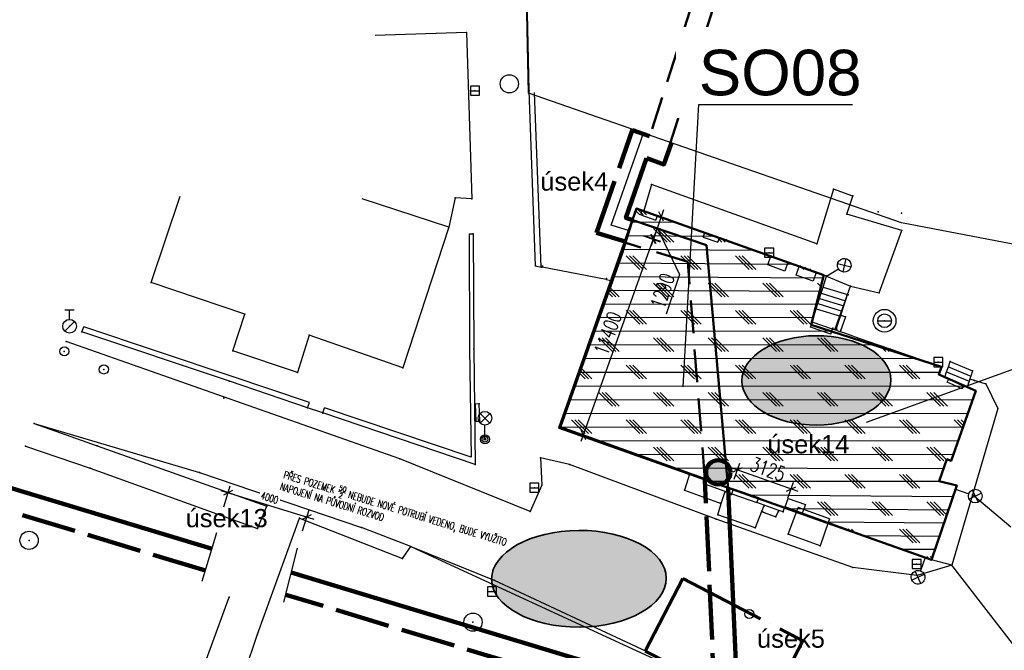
# Model space of a CAD drawing. Extents: x -607893402 to -606472477, y -1001733938 to -1001014811.
# Tile 9 of 23: x -607847645 to -607793630, y -1001398166 to -1001363552. Entities that reach past the tile are written whole.
import ezdxf
from ezdxf import colors
from ezdxf.entities.mleader import LeaderData, LeaderLine
from ezdxf.math import Vec2, Vec3

# ---------------------------------------------------------------- set-up
doc = ezdxf.new("R2010")
doc.units = 0
doc.header["$MEASUREMENT"] = 0
for name, pattern in [('ACAD_ISO02W100', [15, 12, -3]), ('ACAD_ISO04W100', [30, 24, -3, 0, -3]), ('DCAD_Hidden', [36, 12, -6, 12, -6])]:
    doc.linetypes.add(name, pattern=pattern)
doc.layers.get('0').update_dxf_attribs({"linetype": 'CONTINUOUS'})
doc.layers.get('Defpoints').update_dxf_attribs({"linetype": 'CONTINUOUS'})
for name, color, linetype, lineweight in [('00 dotčené pozemky-opz', 206, 'CONTINUOUS', 35), ('00 dotčení pozemky-vlastnik mesto', 5, 'CONTINUOUS', 35), ('_Popis', 14, 'CONTINUOUS', 15), ('ELEKTRIKA', 3, 'EL_VEDENI_NN_PODZ', 50), ('NOVÁ TRASA', 6, 'CONTINUOUS', 100), ('NOVÁ TRASA-VRATNÁ', 6, 'ACAD_ISO02W100', 100), ('TĚŽKÝ PŘEJEZD', 30, 'ACAD_ISO04W100', 70)]:
    doc.layers.add(name, color=color, linetype=linetype, lineweight=lineweight)
for name, color, linetype in [('ODBĚRNÉ ZAŘÍZENÍ', 3, 'CONTINUOUS'), ('polohopis', 7, 'CONTINUOUS'), ('POPIS', 1, 'CONTINUOUS'), ('popis_ut @ 1', 3, 'CONTINUOUS'), ('SOC. ZÁZEMÍ', 152, 'CONTINUOUS')]:
    doc.layers.add(name, color=color, linetype=linetype)
doc.styles.add('_Romans', font='romans.shx', dxfattribs={"width": 0.7})
doc.styles.add('ROMANS', font='ROMANS', dxfattribs={"height": 0.2})
doc.linetypes.add('EL_VEDENI_NN_PODZ', pattern='A,35,-15,[109,CADKON.SHX,S=5,R=0,X=0,Y=0],-50', length=100)
doc.dimstyles.new('_Kota 200_1', dxfattribs={"dimscale": 4, "dimtxt": 100, "dimasz": 100, "dimexe": 100, "dimexo": 200, "dimgap": 50, "dimtad": 1, "dimdec": 0, "dimrnd": 5, "dimzin": 0, "dimdsep": 46, "dimtxsty": '_Romans', "dimblk": 'OBLIQUE', "dimcen": 100, "dimdle": 100, "dimadec": 0, "dimazin": 0, "dimtfac": 1, "dimtdec": 0, "dimtmove": 2, "dimatfit": 3, "dimldrblk": 'OBLIQUE', "dimfxl": 1, "dimtolj": 1, "dimtzin": 0, "dimarcsym": 0})
doc.dimstyles.new('_Kota 200_2', dxfattribs={"dimscale": 4, "dimtxt": 100, "dimasz": 100, "dimexe": 100, "dimexo": 200, "dimgap": 50, "dimtad": 1, "dimdec": 0, "dimrnd": 10, "dimzin": 0, "dimdsep": 46, "dimtxsty": '_Romans', "dimblk": 'OBLIQUE', "dimcen": 100, "dimdle": 100, "dimadec": 0, "dimazin": 0, "dimtfac": 1, "dimtdec": 0, "dimtmove": 2, "dimatfit": 3, "dimldrblk": 'OBLIQUE', "dimfxl": 1, "dimtolj": 1, "dimtzin": 0, "dimarcsym": 0})

# ---------------------------------------------------------------- blocks, each defined once
blk = doc.blocks.new('_Oblique')
at = {"color": 0, "linetype": 'ByBlock', "lineweight": -2}
blk.add_line((-0.5, -0.5), (0.5, 0.5), dxfattribs=at)
blk = doc.blocks.new('*D127')
at = {"layer": '_Popis', "color": 0, "lineweight": -2, "transparency": 16777216}
for p, q in [((-607813013.4740329, -1001374174.968648), (-607812082.1309606, -1001374488.014895)), ((-607812333.8429136, -1001373981.41733), (-607812999.6733451, -1001375962.327706)), ((-607813424.4188524, -1001375397.569506), (-607812493.0757802, -1001375710.615753)), ((-607812666.7581294, -1001374971.872518), (-607811446.789398, -1001377546.003757)), ((-607811446.789398, -1001377546.003757), (-607812177.4614856, -1001379719.824375))]:
    blk.add_line(p, q, dxfattribs=at)
at = {"layer": 'Defpoints', "color": 0, "transparency": 16777216}
for p in [(-607813771.7835507, -1001373920.083036), (-607814182.7283703, -1001375142.683894), (-607812872.2305391, -1001375583.172947)]:
    blk.add_point(p, dxfattribs=at)
at = {"layer": '_Popis', "color": 0, "lineweight": -2, "transparency": 16777216, "xscale": 400, "yscale": 400, "zscale": 400}
for p, rotation in [((-607812461.2857195, -1001374360.572089), 71.4212960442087), ((-607812872.2305391, -1001375583.172947), 251.4212960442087)]:
    blk.add_blockref('_Oblique', p, dxfattribs=dict(at, rotation=rotation))
at = {"layer": '_Popis', "color": 0, "transparency": 16777216, "insert": (-607812380.8575801, -1001378441.749857), "char_height": 800, "attachment_point": 5, "rotation": 71.42129604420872, "style": '_Romans'}
blk.add_mtext('\\A1;1290', dxfattribs=at)
blk = doc.blocks.new('*D128')
at = {"layer": '_Popis', "color": 0, "lineweight": -2, "transparency": 16777216}
for p, q in [((-607812756.9624834, -1001375228.331349), (-607816868.8548856, -1001386711.988854)), ((-607813429.5550966, -1001375412.368659), (-607812515.2182004, -1001375739.760427)), ((-607817196.8265985, -1001386169.684777), (-607816357.4258077, -1001386470.244571))]:
    blk.add_line(p, q, dxfattribs=at)
at = {"layer": 'Defpoints', "color": 0, "transparency": 16777216}
for p in [(-607814182.7284573, -1001375142.683864), (-607817949.9999593, -1001385899.999982), (-607816734.012488, -1001386335.402174)]:
    blk.add_point(p, dxfattribs=at)
at = {"layer": '_Popis', "color": 0, "lineweight": -2, "transparency": 16777216, "xscale": 400, "yscale": 400, "zscale": 400}
for p, rotation in [((-607812891.8048809, -1001375604.91803), 70.29934667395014), ((-607816734.012488, -1001386335.402174), 250.2993466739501)]:
    blk.add_blockref('_Oblique', p, dxfattribs=dict(at, rotation=rotation))
at = {"layer": '_Popis', "color": 0, "transparency": 16777216, "insert": (-607815377.7887051, -1001380767.896506), "char_height": 800, "attachment_point": 5, "rotation": 70.29934667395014, "style": '_Romans'}
blk.add_mtext('\\A1;11400', dxfattribs=at)
blk = doc.blocks.new('*D129')
at = {"layer": '_Popis', "color": 0, "lineweight": -2, "transparency": 16777216}
for p, q in [((-607804946.1772157, -1001389440.663806), (-607808647.1724566, -1001388131.349452)), ((-607808449.9858931, -1001388773.304879), (-607808136.667803, -1001387887.659078)), ((-607805503.1856804, -1001389815.804954), (-607805189.8675904, -1001388930.159153))]:
    blk.add_line(p, q, dxfattribs=at)
at = {"layer": 'Defpoints', "color": 0, "transparency": 16777216}
for p in [(-607808270.0749425, -1001388264.756592), (-607808716.800172, -1001389527.499907), (-607805769.9999592, -1001390569.999982)]:
    blk.add_point(p, dxfattribs=at)
at = {"layer": '_Popis', "color": 0, "lineweight": -2, "transparency": 16777216, "xscale": 400, "yscale": 400, "zscale": 400}
for p, rotation in [((-607808270.0749425, -1001388264.756592), 160.5175657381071), ((-607805323.2747297, -1001389307.256667), 340.5175657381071)]:
    blk.add_blockref('_Oblique', p, dxfattribs=dict(at, rotation=rotation))
at = {"layer": '_Popis', "color": 0, "transparency": 16777216, "insert": (-607806596.5641271, -1001388220.360358), "char_height": 800, "attachment_point": 5, "rotation": 340.5175657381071, "style": '_Romans'}
blk.add_mtext('\\A1;3125', dxfattribs=at)
blk = doc.blocks.new('*D849')
at = {"color": 0, "lineweight": -2, "transparency": 16777216}
for p, q in [((-607836601.9790168, -1001389401.727002), (-607831506.6354988, -1001390960.212827)), ((-607836453.4625915, -1001390283.7377), (-607836102.475883, -1001389136.215007)), ((-607832123.134202, -1001391608.232386), (-607831772.1474935, -1001390460.709693))]:
    blk.add_line(p, q, dxfattribs=at)
at = {"layer": 'Defpoints', "color": 0, "transparency": 16777216}
for p in [(-607831889.143063, -1001390843.217257), (-607836851.5524435, -1001391585.260316), (-607832521.2240539, -1001392909.755002)]:
    blk.add_point(p, dxfattribs=at)
at = {"color": 0, "lineweight": -2, "transparency": 16777216, "xscale": 400, "yscale": 400, "zscale": 400}
for p, rotation in [((-607836219.4714525, -1001389518.722572), 162.9929768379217), ((-607831889.143063, -1001390843.217257), 342.9929768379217)]:
    blk.add_blockref('_Oblique', p, dxfattribs=dict(at, rotation=rotation))
at = {"color": 0, "transparency": 16777216, "insert": (-607833937.3116882, -1001389798.46235), "char_height": 400, "attachment_point": 5, "rotation": 342.99297683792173, "style": '_Romans', "bg_fill": 3, "box_fill_scale": 1.25, "bg_fill_color": 256, "bg_fill_true_color": 13158600, "bg_fill_transparency": 0}
blk.add_mtext('\\A1;4000', dxfattribs=at)

msp = doc.modelspace()

# ---------------------------------------------------------------- hatches: boundary and pattern name
at = {"layer": '00 dotčení pozemky-vlastnik mesto', "ltscale": 0.3, "true_color": 0xf7a6a6, "transparency": 33554687}
h = msp.add_hatch(dxfattribs=at)
h.set_pattern_fill('DOTS', color=21)
h.set_pattern_definition([(0, (4170.000040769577, 1820.811602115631), (0.03125, 0.0625), [0, -0.0625])])
edge = h.paths.add_edge_path()
edge.add_ellipse((-607803937.3530328, -1001383348.533723), major_axis=(-4087.650459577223, -23.91376000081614), ratio=0.5996044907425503, start_angle=0, end_angle=360)
at = {"layer": '00 dotčení pozemky-vlastnik mesto', "ltscale": 0.3, "true_color": 0xaff3f0, "transparency": 33554687}
h = msp.add_hatch(dxfattribs=at)
h.set_pattern_fill('DOTS', color=131)
h.set_pattern_definition([(0, (0, 0), (0.03125, 0.0625), [0, -0.0625])])
edge = h.paths.add_edge_path()
edge.add_ellipse((-607816964.3558736, -1001394237.772974), major_axis=(-4792.738337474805, -28.03869740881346), ratio=0.5536300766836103, start_angle=0, end_angle=360)
at = {"layer": 'ODBĚRNÉ ZAŘÍZENÍ', "linetype": 'Continuous'}
h = msp.add_hatch(color=256, dxfattribs=at)
h.dxf.hatch_style = 1
edge = h.paths.add_edge_path()
edge.add_arc((-607809325.006646, -1001388393.83513), 668.3254092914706, 0, 360)
at = {"layer": 'SOC. ZÁZEMÍ', "ltscale": 200}
h = msp.add_hatch(dxfattribs=at)
h.set_pattern_fill('CORK', color=256, scale=6000)
h.set_pattern_definition([(0, (-690508.4284477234, -98392.47149825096), (0, 750), []), (135, (-690133.4284477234, -98767.47149825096), (-1499.999997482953, -1499.999997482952), [1060.660176, -1060.660176]), (135, (-689945.9284477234, -98767.47149825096), (-1499.999997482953, -1499.999997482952), [1060.660176, -1060.660176]), (135, (-689758.4284477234, -98767.47149825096), (-1499.999997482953, -1499.999997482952), [1060.660176, -1060.660176])])
h.paths.add_polyline_path([(-607813799.9998372, -1001373909.999982), (-607803526.6082247, -1001377581.181384), (-607804218.9998982, -1001380291.999982), (-607797079.9999592, -1001382599.999982), (-607797226.9999592, -1001383024.999982), (-607795199.9999592, -1001383929.999982), (-607796549.9998372, -1001387759.999982), (-607796775.9999592, -1001387679.999982), (-607797199.9999592, -1001388876.999982), (-607796239.9999592, -1001389119.999982), (-607797629.9999592, -1001393199.999982), (-607818050, -1001385960)])

# ---------------------------------------------------------------- linework, layer by layer
at = {"color": 4, "linetype": 'Continuous', "flags": 128}
msp.add_lwpolyline([(-607814185, -1001375150), (-607815190.1657355, -1001374837.912202), (-607813430.6544677, -1001369779.400894)], dxfattribs=at)
at = {"layer": '00 dotčené pozemky-opz', "ltscale": 0.3}
msp.add_ellipse((-607803937.3530328, -1001383348.533723), major_axis=(-4087.657766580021, -23.91380274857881), ratio=0.5996045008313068, dxfattribs=at)
at = {"layer": '00 dotčení pozemky-vlastnik mesto', "ltscale": 0.3}
msp.add_ellipse((-607816964.3558736, -1001394237.772974), major_axis=(-4792.744128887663, -28.03873129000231), ratio=0.553629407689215, dxfattribs=at)
at = {"layer": 'ELEKTRIKA', "color": 4, "linetype": 'Continuous'}
for p, q in [((-607805407.6173115, -1001349729.652236), (-607811943.7757493, -1001370297.746502)), ((-607813999.674675, -1001374553.108449), (-607809967.7655065, -1001375935.576399)), ((-607809967.7655065, -1001375935.576399), (-607808779.8688302, -1001389289.894143))]:
    msp.add_line(p, q, dxfattribs=at)
at = {"layer": 'ELEKTRIKA', "color": 4, "linetype": 'DCAD_Hidden', "ltscale": 150}
for points in [[(-607802716.5896147, -1001330223.900631), (-607806633.3767622, -1001349827.287506), (-607813062.8066378, -1001369869.164021)], [(-607810051.3238566, -1001388833.178853), (-607810995.4028629, -1001376849.947866), (-607814385.9561471, -1001375797.23559)]]:
    msp.add_lwpolyline(points, dxfattribs=at)
at = {"layer": 'NOVÁ TRASA', "color": 1}
for p, q in [((-607837088.2119704, -1001392586.653513), (-607865978.1518717, -1001383863.395854)), ((-607808248.1290696, -1001401294.856954), (-607832743.9267447, -1001393898.401461))]:
    msp.add_line(p, q, dxfattribs=at)
for points in [[(-607813247.128328, -1001371154.21199), (-607812306.7487899, -1001371494.338914), (-607811895.9214708, -1001370313.229887)], [(-607813999.6747628, -1001374553.108422), (-607814387.4901265, -1001374432.697987), (-607813261.4614513, -1001371149.027826)], [(-607807585.4580852, -1001416255.823035), (-607808779.8688302, -1001389289.894143)]]:
    msp.add_lwpolyline(points, dxfattribs=at)
at = {"layer": 'NOVÁ TRASA-VRATNÁ', "color": 5, "ltscale": 250}
for p, q in [((-607837448.2284905, -1001393783.687334), (-607865146.9754828, -1001385420.107912)), ((-607809457.69617, -1001402235.370732), (-607833049.0386888, -1001395112.013604))]:
    msp.add_line(p, q, dxfattribs=at)
for points in [[(-607814370.3252372, -1001375746.891578), (-607815992.8413445, -1001375243.126417), (-607814020.9639128, -1001369574.072477)], [(-607814033.5465266, -1001369610.246893), (-607813093.1669885, -1001369950.373817)], [(-607808834.5419148, -1001416304.176965), (-607810051.3238566, -1001388833.178853)]]:
    msp.add_lwpolyline(points, dxfattribs=at)
at = {"layer": 'ODBĚRNÉ ZAŘÍZENÍ', "linetype": 'Continuous', "lineweight": 200}
msp.add_circle((-607809325.006646, -1001388393.83513), 668.3254092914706, dxfattribs=at)
at = {"layer": 'polohopis'}
for p, q in [((-607819699.9999592, -1001367449.999982), (-607820289.9998372, -1001336509.999982)), ((-607819741.4258626, -1001367584.313703), (-607820289.5804036, -1001336531.999982)), ((-607823139.9999592, -1001364259.999982), (-607828136.9998372, -1001364418.999982)), ((-607823139.9999592, -1001364259.999982), (-607822849.9999592, -1001373389.999982)), ((-607822919.9998372, -1001367449.999982), (-607822419.9998372, -1001367449.999982)), ((-607799263.3778889, -1001374707.230695), (-607819741.4258626, -1001367584.313703)), ((-607819339.9999592, -1001377069.999982), (-607819699.9999592, -1001367449.999982)), ((-607819036.9998372, -1001377126.999982), (-607819395.9999592, -1001367555.999982)), ((-607812989.9999592, -1001372599.999982), (-607813413.9999592, -1001374047.999982)), ((-607803909.9998372, -1001375849.999982), (-607812989.9999592, -1001372599.999982)), ((-607840439.9999592, -1001377979.999982), (-607838839.9999592, -1001373242.999982)), ((-607803001.9998372, -1001372855.999982), (-607803909.9998372, -1001375849.999982)), ((-607801943.9999592, -1001373230.999982), (-607803001.9998372, -1001372855.999982)), ((-607802259.9999592, -1001374219.999982), (-607801943.9999592, -1001373230.999982)), ((-607824099.9999592, -1001374939.999982), (-607828852.9999592, -1001373387.999982)), ((-607823759.9999592, -1001373329.999982), (-607824099.9999592, -1001374939.999982)), ((-607822849.9999592, -1001373389.999982), (-607823759.9999592, -1001373329.999982)), ((-607813799.9998372, -1001373909.999982), (-607814569.9999592, -1001376389.999982)), ((-607813489.9999592, -1001374020.999982), (-607813799.9998372, -1001373909.999982)), ((-607813573.9999592, -1001374255.999982), (-607813489.9999592, -1001374020.999982)), ((-607813573.9999592, -1001374255.999982), (-607812745.9999592, -1001374551.999982)), ((-607813489.9999592, -1001374020.999982), (-607813413.9999592, -1001374047.999982)), ((-607813413.9999592, -1001374047.999982), (-607812661.9998372, -1001374316.999982)), ((-607812745.9999592, -1001374551.999982), (-607812661.9998372, -1001374316.999982)), ((-607810064.9999592, -1001375244.999982), (-607812661.9998372, -1001374316.999982)), ((-607799249.9999592, -1001375129.999982), (-607802259.9999592, -1001374219.999982)), ((-607776975.1542561, -1001378941.590558), (-607799263.3778889, -1001374707.230695)), ((-607824099.9999592, -1001374939.999982), (-607826619.9999592, -1001382659.999982)), ((-607822989.9999592, -1001375310.999982), (-607822769.9999592, -1001375309.999982)), ((-607822989.9999592, -1001375310.999982), (-607822959.9999592, -1001381620.999982)), ((-607822769.9999592, -1001375309.999982), (-607822739.9999592, -1001381619.999982)), ((-607810148.9999592, -1001375479.999982), (-607810064.9999592, -1001375244.999982)), ((-607810064.9999592, -1001375244.999982), (-607809257.9999592, -1001375532.999982)), ((-607800489.9999592, -1001378549.999982), (-607799249.9999592, -1001375129.999982)), ((-607810148.9999592, -1001375479.999982), (-607809341.9999592, -1001375767.999982)), ((-607809341.9999592, -1001375767.999982), (-607809257.9999592, -1001375532.999982)), ((-607803389.9999592, -1001377629.999982), (-607809257.9999592, -1001375532.999982)), ((-607814569.9999592, -1001376389.999982), (-607815100.9998372, -1001377883.999982)), ((-607806779.9998372, -1001376339.999982), (-607806279.9998372, -1001376339.999982)), ((-607806608.9095051, -1001377010.82237), (-607806439.707845, -1001376540.321027)), ((-607805666.2919514, -1001377347.678937), (-607806608.9095051, -1001377010.82237)), ((-607806439.707845, -1001376540.321027), (-607805498.973592, -1001376876.504499)), ((-607805498.973592, -1001376876.504499), (-607805666.2919514, -1001377347.678937)), ((-607802772.9521077, -1001376942.469709), (-607802044.3662922, -1001377118.423932)), ((-607802320.6820881, -1001376666.153913), (-607802496.6363118, -1001377394.739728)), ((-607819339.9999592, -1001377069.999982), (-607819036.9998372, -1001377126.999982)), ((-607819036.9998372, -1001377126.999982), (-607818980.9998372, -1001377137.999982)), ((-607815471.9999592, -1001377811.999982), (-607818980.9998372, -1001377137.999982)), ((-607805055.9095051, -1001377566.82237), (-607804886.707845, -1001377096.321027)), ((-607804113.2920735, -1001377903.678937), (-607805055.9095051, -1001377566.82237)), ((-607804886.707845, -1001377096.321027), (-607803945.9737141, -1001377432.504499)), ((-607803945.9737141, -1001377432.504499), (-607804113.2920735, -1001377903.678937)), ((-607803389.9999592, -1001377629.999982), (-607802728.6615803, -1001377225.953229)), ((-607835289.9998372, -1001379719.999982), (-607840439.9999592, -1001377979.999982)), ((-607815100.9998372, -1001377883.999982), (-607817949.9999592, -1001385899.999982)), ((-607815471.9999592, -1001377811.999982), (-607815100.9998372, -1001377883.999982)), ((-607803573.9999592, -1001378224.999982), (-607803389.9999592, -1001377629.999982)), ((-607803389.9999592, -1001377629.999982), (-607802069.9999592, -1001378169.999982)), ((-607803766.9998372, -1001378846.999982), (-607803677.9998372, -1001378559.999982)), ((-607803677.9998372, -1001378559.999982), (-607803573.9999592, -1001378224.999982)), ((-607803677.9998372, -1001378559.999982), (-607802336.9999592, -1001378974.999982)), ((-607803573.9999592, -1001378224.999982), (-607802225.9998372, -1001378641.999982)), ((-607802336.9999592, -1001378974.999982), (-607802225.9998372, -1001378641.999982)), ((-607802225.9998372, -1001378641.999982), (-607802069.9999592, -1001378169.999982)), ((-607802069.9999592, -1001378169.999982), (-607800489.9999592, -1001378549.999982)), ((-607803943.9999592, -1001379419.999982), (-607803854.9999592, -1001379132.999982)), ((-607803854.9999592, -1001379132.999982), (-607803766.9998372, -1001378846.999982)), ((-607803854.9999592, -1001379132.999982), (-607802524.9999592, -1001379544.999982)), ((-607803766.9998372, -1001378846.999982), (-607802430.9999592, -1001379260.999982)), ((-607802269.9999592, -1001378699.999982), (-607802919.9998372, -1001380539.999982)), ((-607802430.9999592, -1001379260.999982), (-607802336.9999592, -1001378974.999982)), ((-607845159.9998372, -1001379479.999982), (-607844659.9998372, -1001379479.999982)), ((-607844909.9998372, -1001380004.999982), (-607844909.9998372, -1001379479.999982)), ((-607835949.9999592, -1001381719.999982), (-607835289.9998372, -1001379719.999982)), ((-607804169.9998372, -1001380149.999982), (-607803943.9999592, -1001379419.999982)), ((-607803943.9999592, -1001379419.999982), (-607802619.9999592, -1001379829.999982)), ((-607802619.9999592, -1001379829.999982), (-607802524.9999592, -1001379544.999982)), ((-607802524.9999592, -1001379544.999982), (-607802430.9999592, -1001379260.999982)), ((-607845174.9998372, -1001380644.999982), (-607844644.9999592, -1001380114.999982)), ((-607804267.9999592, -1001380433.999982), (-607804169.9998372, -1001380149.999982)), ((-607803055.9999592, -1001380534.999982), (-607804169.9998372, -1001380149.999982)), ((-607802873.9998372, -1001380597.999982), (-607802619.9999592, -1001379829.999982)), ((-607802339.9999592, -1001379859.999982), (-607802628.9998372, -1001380682.999982)), ((-607802600.9998372, -1001379773.999982), (-607802339.9999592, -1001379859.999982)), ((-607800574.9999592, -1001380079.999982), (-607799824.9999592, -1001380079.999982)), ((-607844229.9999592, -1001380689.999982), (-607844134.9999592, -1001380405.999982)), ((-607836139.9999592, -1001383399.999982), (-607844229.9999592, -1001380689.999982)), ((-607836043.9999592, -1001383115.999982), (-607844134.9999592, -1001380405.999982)), ((-607803153.9999592, -1001380818.999982), (-607804267.9999592, -1001380433.999982)), ((-607803153.9999592, -1001380818.999982), (-607803055.9999592, -1001380534.999982)), ((-607802873.9998372, -1001380597.999982), (-607803055.9999592, -1001380534.999982)), ((-607802628.9998372, -1001380682.999982), (-607802873.9998372, -1001380597.999982)), ((-607802441.9999592, -1001380747.999982), (-607802628.9998372, -1001380682.999982)), ((-607801590.9998372, -1001381041.999982), (-607802441.9999592, -1001380747.999982)), ((-607826789.9998372, -1001387659.999982), (-607845089.9999592, -1001381209.999982)), ((-607831759.9999592, -1001380869.999982), (-607832399.9999592, -1001382909.999982)), ((-607826619.9999592, -1001382659.999982), (-607831759.9999592, -1001380869.999982)), ((-607797079.9999592, -1001382599.999982), (-607801590.9998372, -1001381041.999982)), ((-607832399.9999592, -1001382909.999982), (-607835949.9999592, -1001381719.999982)), ((-607822959.9999592, -1001381620.999982), (-607822875.9999592, -1001387566.999982)), ((-607822739.9999592, -1001381619.999982), (-607822649.9999592, -1001387959.999982)), ((-607797499.9999592, -1001382349.999982), (-607796999.9999592, -1001382349.999982)), ((-607796696.9999592, -1001382603.999982), (-607796599.9999592, -1001382319.999982)), ((-607796599.9999592, -1001382319.999982), (-607795369.9999592, -1001382829.999982)), ((-607797079.9999592, -1001382599.999982), (-607797226.9999592, -1001383024.999982)), ((-607796891.9998372, -1001383174.999982), (-607796793.9999592, -1001382888.999982)), ((-607796793.9999592, -1001382888.999982), (-607796696.9999592, -1001382603.999982)), ((-607796793.9999592, -1001382888.999982), (-607795564.9999592, -1001383397.999982)), ((-607796696.9999592, -1001382603.999982), (-607795467.9999592, -1001383113.999982)), ((-607795369.9999592, -1001382829.999982), (-607795467.9999592, -1001383113.999982)), ((-607831849.9999592, -1001384849.999982), (-607836139.9999592, -1001383399.999982)), ((-607831753.9998372, -1001384565.999982), (-607836043.9999592, -1001383115.999982)), ((-607797226.9999592, -1001383024.999982), (-607796891.9998372, -1001383174.999982)), ((-607796891.9998372, -1001383174.999982), (-607796676.9999592, -1001383270.999982)), ((-607796757.9999592, -1001383453.999982), (-607796676.9999592, -1001383270.999982)), ((-607795942.9998372, -1001383816.999982), (-607796757.9999592, -1001383453.999982)), ((-607795861.9999592, -1001383633.999982), (-607796676.9999592, -1001383270.999982)), ((-607795564.9999592, -1001383397.999982), (-607795674.9998372, -1001383717.999982)), ((-607795521.9998372, -1001383272.999982), (-607795564.9999592, -1001383397.999982)), ((-607795467.9999592, -1001383113.999982), (-607795521.9998372, -1001383272.999982)), ((-607795521.9998372, -1001383272.999982), (-607794649.9999592, -1001383529.999982)), ((-607794649.9999592, -1001383529.999982), (-607793979.9999592, -1001384889.999982)), ((-607795199.9999592, -1001383929.999982), (-607796549.9998372, -1001387759.999982)), ((-607795942.9998372, -1001383816.999982), (-607795861.9999592, -1001383633.999982)), ((-607795861.9999592, -1001383633.999982), (-607795674.9998372, -1001383717.999982)), ((-607795674.9998372, -1001383717.999982), (-607795199.9999592, -1001383929.999982)), ((-607831849.9999592, -1001384849.999982), (-607831753.9998372, -1001384565.999982)), ((-607831013.9999592, -1001385132.999982), (-607831849.9999592, -1001384849.999982)), ((-607831013.9999592, -1001385132.999982), (-607830917.9999592, -1001384848.999982)), ((-607822649.9999592, -1001387959.999982), (-607831013.9999592, -1001385132.999982)), ((-607822875.9999592, -1001387566.999982), (-607830917.9999592, -1001384848.999982)), ((-607822429.9998372, -1001384639.999982), (-607822659.9998372, -1001384649.999982)), ((-607822659.9998372, -1001384649.999982), (-607822619.9999592, -1001385589.999982)), ((-607822399.9999592, -1001385589.999982), (-607822429.9998372, -1001384639.999982)), ((-607822384.9999592, -1001385164.999982), (-607821854.9999592, -1001385694.999982)), ((-607822384.9999592, -1001385694.999982), (-607821854.9999592, -1001385164.999982)), ((-607793979.9999592, -1001384889.999982), (-607795369.9999592, -1001389639.999982)), ((-607822619.9999592, -1001385589.999982), (-607822399.9999592, -1001385589.999982)), ((-607846849.9999592, -1001385709.999982), (-607843399.9999592, -1001386939.999982)), ((-607846849.9999592, -1001385709.999982), (-607837789.9998372, -1001388409.999982)), ((-607822119.9999592, -1001386579.999982), (-607822119.9999592, -1001385804.999982)), ((-607810876.9998372, -1001388439.999982), (-607817949.9999592, -1001385899.999982)), ((-607847319.9999592, -1001386959.999982), (-607843769.9999592, -1001388169.999982)), ((-607843399.9999592, -1001386939.999982), (-607834079.9999592, -1001390249.999982)), ((-607819649.9999592, -1001390539.999982), (-607826789.9998372, -1001387659.999982)), ((-607817489.9999592, -1001387969.999982), (-607819069.9999592, -1001387599.999982)), ((-607819069.9999592, -1001387599.999982), (-607818999.9999592, -1001389099.999982)), ((-607796882.9999592, -1001387981.999982), (-607796775.9999592, -1001387679.999982)), ((-607796549.9998372, -1001387759.999982), (-607796775.9999592, -1001387679.999982)), ((-607843769.9999592, -1001388169.999982), (-607834599.9999592, -1001391479.999982)), ((-607809439.9999592, -1001390959.999982), (-607817489.9999592, -1001387969.999982)), ((-607796882.9999592, -1001387981.999982), (-607797199.9999592, -1001388876.999982)), ((-607837789.9998372, -1001388409.999982), (-607828899.9999592, -1001391429.999982)), ((-607810876.9998372, -1001388439.999982), (-607811179.9998372, -1001389369.999982)), ((-607809909.9998372, -1001388786.99986), (-607810876.9998372, -1001388439.999982)), ((-607810009.9999592, -1001389069.999982), (-607809909.9998372, -1001388786.99986)), ((-607796239.9999592, -1001389119.999982), (-607797199.9999592, -1001388876.999982)), ((-607819659.9998372, -1001389239.999982), (-607819159.9998372, -1001389239.999982)), ((-607818999.9999592, -1001389099.999982), (-607819649.9999592, -1001390539.999982)), ((-607811179.9998372, -1001389369.999982), (-607809157.9999592, -1001390112.999982)), ((-607808949.9999592, -1001389444.999982), (-607810009.9999592, -1001389069.999982)), ((-607809157.9999592, -1001390112.999982), (-607808949.9999592, -1001389444.999982)), ((-607808577.9998372, -1001389575.999982), (-607808949.9999592, -1001389444.999982)), ((-607808577.9998372, -1001389575.999982), (-607808477.9999592, -1001389292.999982)), ((-607808477.9999592, -1001389292.999982), (-607807107.9999592, -1001389777.999982)), ((-607796239.9999592, -1001389119.999982), (-607797629.9999592, -1001393199.999982)), ((-607796310.9999592, -1001389328.999982), (-607795577.4046223, -1001389578.925886)), ((-607795387.8229573, -1001389363.556989), (-607795057.0553792, -1001390036.15843)), ((-607808577.9998372, -1001389575.999982), (-607807207.9998372, -1001390060.999982)), ((-607807107.9999592, -1001389777.999982), (-607807207.9998372, -1001390060.999982)), ((-607805650.2566731, -1001390294.573224), (-607805481.305013, -1001389823.98216)), ((-607805481.305013, -1001389823.98216), (-607804539.8621418, -1001390164.106305)), ((-607795369.9999592, -1001389639.999982), (-607796509.9999592, -1001393499.999982)), ((-607794886.138387, -1001389534.473859), (-607795558.7399495, -1001389865.241437)), ((-607793279.9998372, -1001391409.999982), (-607795369.9999592, -1001389639.999982)), ((-607834599.9999592, -1001391479.999982), (-607834079.9999592, -1001390249.999982)), ((-607809349.9999592, -1001390729.999982), (-607809157.9999592, -1001390112.999982)), ((-607806941.9999592, -1001390547.999982), (-607807299.9998372, -1001391439.999982)), ((-607806803.9999592, -1001390203.999982), (-607807207.9998372, -1001390060.999982)), ((-607806803.9999592, -1001390203.999982), (-607806941.9999592, -1001390547.999982)), ((-607806941.9999592, -1001390547.999982), (-607806159.9998372, -1001390829.999982)), ((-607805995.9999592, -1001390489.999982), (-607806803.9999592, -1001390203.999982)), ((-607806159.9998372, -1001390829.999982), (-607805995.9999592, -1001390489.999982)), ((-607805769.9999592, -1001390569.999982), (-607805995.9999592, -1001390489.999982)), ((-607805769.9999592, -1001390569.999982), (-607805669.9998372, -1001390286.99986)), ((-607805013.9999592, -1001390523.999982), (-607805669.9998372, -1001390286.99986)), ((-607804710.6947834, -1001390634.017682), (-607805650.2566731, -1001390294.573224)), ((-607805489.9999592, -1001391789.999982), (-607805013.9999592, -1001390523.999982)), ((-607805013.9999592, -1001390523.999982), (-607804941.9999592, -1001390326.999982)), ((-607803289.9998372, -1001391148.999982), (-607805013.9999592, -1001390523.999982)), ((-607803217.9999592, -1001390951.999982), (-607804941.9999592, -1001390326.999982)), ((-607804539.8621418, -1001390164.106305), (-607804710.6947834, -1001390634.017682)), ((-607834599.9999592, -1001397279.999982), (-607832299.9998372, -1001390919.999982)), ((-607832299.9998372, -1001390919.999982), (-607826639.9999592, -1001393129.999982)), ((-607801939.9999592, -1001393619.999982), (-607809439.9999592, -1001390959.999982)), ((-607807299.9998372, -1001391439.999982), (-607809349.9999592, -1001390729.999982)), ((-607803217.9999592, -1001390951.999982), (-607803289.9998372, -1001391148.999982)), ((-607826179.9998372, -1001392469.999982), (-607828899.9999592, -1001391429.999982)), ((-607803289.9998372, -1001391148.999982), (-607803729.9999592, -1001392429.999982)), ((-607797629.9999592, -1001393199.999982), (-607803289.9998372, -1001391148.999982)), ((-607803729.9999592, -1001392429.999982), (-607805489.9999592, -1001391789.999982)), ((-607826639.9999592, -1001393129.999982), (-607826179.9998372, -1001392469.999982)), ((-607826179.9998372, -1001392469.999982), (-607821609.9999592, -1001394309.999982)), ((-607826179.9998372, -1001392469.999982), (-607807659.9998372, -1001401009.999982)), ((-607797970.9998372, -1001393075.999982), (-607798235.0327961, -1001393804.636701)), ((-607796509.9999592, -1001393499.999982), (-607797629.9999592, -1001393199.999982)), ((-607798409.9998372, -1001394059.999982), (-607801939.9999592, -1001393619.999982)), ((-607798689.9999592, -1001393429.999982), (-607798189.9999592, -1001393429.999982)), ((-607796509.9999592, -1001393499.999982), (-607798409.9998372, -1001394059.999982)), ((-607792609.9999592, -1001398519.999982), (-607796509.9999592, -1001393499.999982)), ((-607821609.9999592, -1001394309.999982), (-607812699.9999592, -1001398479.999982)), ((-607798023.3617756, -1001393998.338361), (-607798702.2198079, -1001394316.067365)), ((-607798203.9262288, -1001394496.631818), (-607798521.6552327, -1001393817.773786)), ((-607839869.9999592, -1001405469.999982), (-607836159.9998372, -1001395239.999982)), ((-607821989.9999592, -1001394939.999982), (-607821489.9999592, -1001394939.999982)), ((-607838829.9999592, -1001409819.999982), (-607834599.9999592, -1001397279.999982))]:
    msp.add_line(p, q, dxfattribs=at)
for points in [[(-607822919.9998372, -1001367699.999982), (-607822419.9998372, -1001367699.999982), (-607822419.9998372, -1001367199.999982), (-607822919.9998372, -1001367199.999982)], [(-607806779.9998372, -1001376589.999982), (-607806279.9998372, -1001376589.999982), (-607806279.9998372, -1001376089.999982), (-607806779.9998372, -1001376089.999982)], [(-607797499.9999592, -1001382599.999982), (-607796999.9999592, -1001382599.999982), (-607796999.9999592, -1001382099.999982), (-607797499.9999592, -1001382099.999982)], [(-607819659.9998372, -1001389489.999982), (-607819159.9998372, -1001389489.999982), (-607819159.9998372, -1001388989.999982), (-607819659.9998372, -1001388989.999982)], [(-607798689.9999592, -1001393679.999982), (-607798189.9999592, -1001393679.999982), (-607798189.9999592, -1001393179.999982), (-607798689.9999592, -1001393179.999982)], [(-607821989.9999592, -1001395189.999982), (-607821489.9999592, -1001395189.999982), (-607821489.9999592, -1001394689.999982), (-607821989.9999592, -1001394689.999982)]]:
    msp.add_lwpolyline(points, close=True, dxfattribs=at)
for centre, radius in [((-607820785.9999592, -1001367070.999982), 500), ((-607800199.9999592, -1001380079.999982), 625), ((-607800199.9999592, -1001380079.999982), 375), ((-607844909.9998372, -1001380379.999982), 375), ((-607845199.9999592, -1001381759.999982), 250), ((-607843029.9998372, -1001382749.999982), 250), ((-607822120.0011799, -1001385430.000226), 374.9999557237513), ((-607822119.9999592, -1001386579.999982), 250), ((-607822119.9999592, -1001386579.999982), 158.113883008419), ((-607822119.9999592, -1001386579.999982), 50), ((-607795222.438802, -1001389699.85655), 374.9999562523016), ((-607847129.9999592, -1001392129.999982), 500), ((-607807619.9999592, -1001396169.999982), 250), ((-607822779.9998372, -1001396619.999982), 500)]:
    msp.add_circle(centre, radius, dxfattribs=at)
for centre, major_axis, ratio, start_param, end_param in [((-607802408.6599934, -1001377030.445783), (265.1643681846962, 265.1643681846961), 0.9999999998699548, 4.475425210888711, 10.7586105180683), ((-607798362.78951, -1001394157.203107), (-265.1649786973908, 265.1649786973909), 0.9999999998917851, 0.4377498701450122, 6.720935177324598)]:
    msp.add_ellipse(centre, major_axis=major_axis, ratio=ratio, start_param=start_param, end_param=end_param, dxfattribs=at)
for p in [(-607823139.9999592, -1001364259.999982), (-607822669.9998372, -1001367449.999982), (-607819719.9999592, -1001367459.999982), (-607819709.9999592, -1001367439.999982), (-607819699.9999592, -1001367449.999982), (-607812989.9999592, -1001372599.999982), (-607802999.9999592, -1001372849.999982), (-607801939.9999592, -1001373219.999982), (-607823759.9999592, -1001373329.999982), (-607822849.9999592, -1001373389.999982), (-607813799.9998372, -1001373909.999982), (-607813489.9999592, -1001374019.999982), (-607813399.9999592, -1001373999.999982), (-607812659.9998372, -1001374309.999982), (-607802259.9999592, -1001374219.999982), (-607800549.9998372, -1001374099.999982), (-607799269.9999592, -1001374179.999982), (-607824099.9999592, -1001374939.999982), (-607822769.9999592, -1001375309.999982), (-607810059.9998372, -1001375229.999982), (-607799249.9999592, -1001375129.999982), (-607809259.9999592, -1001375539.999982), (-607803909.9998372, -1001375849.999982), (-607814569.9999592, -1001376389.999982), (-607806529.9998372, -1001376339.999982), (-607819339.9999592, -1001377069.999982), (-607818969.9999592, -1001377079.999982), (-607840439.9999592, -1001377979.999982), (-607815459.9999592, -1001377749.999982), (-607815119.9999592, -1001377879.999982), (-607803389.9999592, -1001377629.999982), (-607803379.9999592, -1001377619.999982), (-607802199.9999592, -1001378649.999982), (-607802069.9999592, -1001378169.999982), (-607800489.9999592, -1001378549.999982), (-607802269.9999592, -1001378699.999982), (-607835289.9998372, -1001379719.999982), (-607804169.9998372, -1001380149.999982), (-607802619.9999592, -1001379829.999982), (-607802339.9999592, -1001379859.999982), (-607800199.9999592, -1001380079.999982), (-607844909.9998372, -1001380379.999982), (-607844229.9999592, -1001380689.999982), (-607803039.9998372, -1001380489.999982), (-607802919.9998372, -1001380539.999982), (-607802819.9999592, -1001380529.999982), (-607802599.9999592, -1001380599.999982), (-607845089.9999592, -1001381209.999982), (-607831759.9999592, -1001380869.999982), (-607845199.9999592, -1001381759.999982), (-607835949.9999592, -1001381719.999982), (-607822739.9999592, -1001381619.999982), (-607797249.9999592, -1001382349.999982), (-607796599.9999592, -1001382319.999982), (-607843029.9998372, -1001382749.999982), (-607832399.9999592, -1001382909.999982), (-607826619.9999592, -1001382659.999982), (-607797079.9999592, -1001382599.999982), (-607795369.9999592, -1001382829.999982), (-607836139.9999592, -1001383399.999982), (-607796889.9999592, -1001383169.999982), (-607796689.9999592, -1001383299.999982), (-607795599.9999592, -1001383499.999982), (-607795259.9999592, -1001383349.999982), (-607794649.9999592, -1001383529.999982), (-607795859.9999592, -1001383629.999982), (-607795199.9999592, -1001383929.999982), (-607836449.9999592, -1001384319.999982), (-607831849.9999592, -1001384849.999982), (-607831019.9999592, -1001385149.999982), (-607822659.9998372, -1001384649.999982), (-607822429.9998372, -1001384639.999982), (-607793979.9999592, -1001384889.999982), (-607822619.9999592, -1001385589.999982), (-607822399.9999592, -1001385589.999982), (-607846849.9999592, -1001385709.999982), (-607817949.9999592, -1001385899.999982), (-607822119.9999592, -1001386579.999982), (-607847319.9999592, -1001386959.999982), (-607843399.9999592, -1001386939.999982), (-607826789.9998372, -1001387659.999982), (-607819069.9999592, -1001387599.999982), (-607796549.9998372, -1001387759.999982), (-607843769.9999592, -1001388169.999982), (-607822649.9999592, -1001387959.999982), (-607817489.9999592, -1001387969.999982), (-607837789.9998372, -1001388409.999982), (-607810909.9998372, -1001388539.999982), (-607819409.9998372, -1001389239.999982), (-607818999.9999592, -1001389099.999982), (-607811179.9998372, -1001389369.999982), (-607810009.9999592, -1001389069.999982), (-607796279.9998372, -1001389339.999982), (-607796239.9999592, -1001389119.999982), (-607808969.9999592, -1001389509.999982), (-607808589.9999592, -1001389609.999982), (-607795369.9999592, -1001389639.999982), (-607834079.9999592, -1001390249.999982), (-607819649.9999592, -1001390539.999982), (-607809219.9999592, -1001390089.999982), (-607807199.9999592, -1001390039.999982), (-607806829.9999592, -1001390269.999982), (-607806029.9998372, -1001390559.999982), (-607805019.9999592, -1001390539.999982), (-607832299.9998372, -1001390919.999982), (-607809439.9999592, -1001390959.999982), (-607809349.9999592, -1001390729.999982), (-607806879.9999592, -1001390569.999982), (-607806159.9998372, -1001390829.999982), (-607805769.9999592, -1001390569.999982), (-607834599.9999592, -1001391479.999982), (-607828899.9999592, -1001391429.999982), (-607807299.9998372, -1001391439.999982), (-607803289.9998372, -1001391149.999982), (-607847129.9999592, -1001392129.999982), (-607805489.9999592, -1001391789.999982), (-607826179.9998372, -1001392469.999982), (-607803729.9999592, -1001392429.999982), (-607826639.9999592, -1001393129.999982), (-607797979.9999592, -1001393099.999982), (-607797629.9999592, -1001393199.999982), (-607801939.9999592, -1001393619.999982), (-607798439.9999592, -1001393429.999982), (-607796509.9999592, -1001393499.999982), (-607821609.9999592, -1001394309.999982), (-607798409.9998372, -1001394059.999982), (-607836159.9998372, -1001395239.999982), (-607821739.9999592, -1001394939.999982), (-607807619.9999592, -1001396169.999982), (-607822779.9998372, -1001396619.999982), (-607834599.9999592, -1001397279.999982)]:
    msp.add_point(p, dxfattribs=at)
at = {"layer": 'TĚŽKÝ PŘEJEZD', "ltscale": 200}
msp.add_lwpolyline([(-607811261.5014166, -1001394220.181994), (-607804679.2989008, -1001397650.288416), (-607806755.1785524, -1001401633.79755), (-607813337.3810681, -1001398203.691127)], close=True, dxfattribs=at)

# ---------------------------------------------------------------- texts
at = {"layer": '_Popis', "insert": (-607833046.5968082, -1001388193.590963), "char_height": 399.9999999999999, "attachment_point": 1, "rotation": 342.99999999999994, "style": '_Romans'}
msp.add_mtext('\\A1;PŘES POZEMEK {\\H0.7x;\\S50/2;} NEBUDE NOVÉ POTRUBÍ VEDENO, BUDE VYUŽITO\\PNAPOJENÍ NA PŮVODNÍ ROZVOD', dxfattribs=at)
at = {"layer": 'popis_ut @ 1', "linetype": 'Continuous', "char_height": 1000, "attachment_point": 1, "style": 'ROMANS'}
for s, insert in [('{\\fArial|b0|i0|c238|p34;úsek4}', (-607819087.3427485, -1001371933.87854)), ('{\\fArial|b0|i0|c238|p34;úsek14}', (-607806633.1599375, -1001386353.265302)), ('{\\fArial|b0|i0|c238|p34;úsek13}', (-607838542.0339752, -1001390408.553071)), ('{\\fArial|b0|i0|c238|p34;úsek5}', (-607807198.1095108, -1001397023.287639))]:
    msp.add_mtext_dynamic_manual_height_columns(s, width=21497.87561261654, gutter_width=1, heights=[0], dxfattribs=dict(at, insert=insert))

# ---------------------------------------------------------------- dimensions: what is measured, and where the dimension line sits
at = {"layer": '_Popis', "color": 0}
dim = msp.add_linear_dim(base=(-607812872.2305391, -1001375583.172947), p1=(-607813771.7835509, -1001373920.083036), p2=(-607814182.7283704, -1001375142.683894), angle=251.4212960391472, dimstyle='_Kota 200_1', override={"dimtxt": 200, "dimtmove": 1}, dxfattribs=at)
dim.commit()
dim.dimension.update_dxf_attribs({"geometry": '*D127', "text_midpoint": (-607811510.510801, -1001377735.581136), "dimtype": 161})
dim = msp.add_linear_dim(base=(-607816734.012488, -1001386335.402174), p1=(-607814182.7284573, -1001375142.683864), p2=(-607817949.9999592, -1001385899.999982), angle=70.29934667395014, dimstyle='_Kota 200_1', override={"dimtxt": 200}, dxfattribs=at)
dim.commit()
dim.dimension.update_dxf_attribs({"geometry": '*D128', "text_midpoint": (-607815377.7887051, -1001380767.896506)})
dim = msp.add_aligned_dim(p1=(-607805769.9999592, -1001390569.999982), p2=(-607808716.800172, -1001389527.499907), distance=-1339.4342500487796, dimstyle='_Kota 200_1', override={"dimtxt": 200}, dxfattribs=at)
dim.commit()
dim.dimension.update_dxf_attribs({"geometry": '*D129', "text_midpoint": (-607806596.5641271, -1001388220.360358)})

# ---------------------------------------------------------------- next in the draw order: dimensions: what is measured, and where the dimension line sits
dim = msp.add_aligned_dim(p1=(-607836851.5524435, -1001391585.260316), p2=(-607832521.2240539, -1001392909.755002), distance=2161.04248698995, text='4000', dimstyle='_Kota 200_2', override={"dimfxl": 200, "dimfxlon": 1, "dimtfill": 1})
dim.commit()
dim.dimension.update_dxf_attribs({"geometry": '*D849', "text_midpoint": (-607833937.3116882, -1001389798.46235)})

# ---------------------------------------------------------------- next in the draw order: leaders
at = {"layer": 'POPIS', "linetype": 'Continuous'}
ml = msp.add_multileader_mtext('Standard', dxfattribs=at)
ml.set_content('{\\fArial|b0|i0|c238|p34;SO02.3}', color=256, style='ROMANS')
ml.set_leader_properties()
ml.build(insert=Vec2(0, 0))
ml.multileader.update_dxf_attribs({"text_left_attachment_type": 6, "text_right_attachment_type": 6, "dogleg_length": 0.36, "arrow_head_size": 0.18})
ctx = ml.context
ctx.base_point, ctx.char_height, ctx.arrow_head_size, ctx.landing_gap_size, ctx.plane_origin = Vec3(-607789933.6962528, -1001381572.77348), 2500, 0.18, 0.09, Vec3(-607791142.5003189, -1001354610.161315)
ctx.left_attachment, ctx.right_attachment = 6, 6
notes = []
notes.append((ctx, [(1, (1, 1, 0), (-607789934.0562528, -1001381572.77348), (1, 0), 0.36, [(0, [(-607801190.3514851, -1001385651.3767)], 0, [])])]))
ctx.mtext.insert, ctx.mtext.flow_direction = Vec3(-607789933.6062528, -1001378572.77348), 5
ctx.mtext.has_bg_fill, ctx.mtext.bg_color, ctx.mtext.bg_scale_factor, ctx.mtext.bg_transparency, ctx.mtext.use_window_bg_color = 1, -1027028792, 1.5, 0, 1
for ctx, leaders in notes:
    for number, flags, end, landing, length, lines in leaders:
        leader = LeaderData()
        leader.index, (leader.has_last_leader_line, leader.has_dogleg_vector, leader.attachment_direction) = number, flags
        leader.last_leader_point, leader.dogleg_vector, leader.dogleg_length = Vec3(end), Vec3(landing), length
        for number, points, colour, breaks in lines:
            line = LeaderLine()
            line.index, line.vertices, line.color, line.breaks = number, Vec3.list(points), colors.encode_raw_color(colour), breaks
            leader.lines.append(line)
        ctx.leaders.append(leader)

# ---------------------------------------------------------------- next in the draw order: linework, layer by layer
at = {"linetype": 'Continuous'}
for p, q in [((-607837626.1606272, -1001394375.301255), (-607836822.3236289, -1001391702.590367)), ((-607833153.896466, -1001395529.095513), (-607832408.5191059, -1001392564.285272))]:
    msp.add_line(p, q, dxfattribs=at)
at = {"layer": 'SOC. ZÁZEMÍ', "lineweight": 50, "ltscale": 200}
msp.add_lwpolyline([(-607813799.9998372, -1001373909.999982), (-607803526.6082247, -1001377581.181384), (-607804218.9998982, -1001380291.999982), (-607797079.9999592, -1001382599.999982), (-607797226.9999592, -1001383024.999982), (-607795199.9999592, -1001383929.999982), (-607796549.9998372, -1001387759.999982), (-607796775.9999592, -1001387679.999982), (-607797199.9999592, -1001388876.999982), (-607796239.9999592, -1001389119.999982), (-607797629.9999592, -1001393199.999982), (-607818050, -1001385960)], close=True, dxfattribs=at)

# ---------------------------------------------------------------- next in the draw order: leaders
at = {"layer": 'POPIS', "linetype": 'Continuous'}
ml = msp.add_multileader_mtext('Standard', dxfattribs=at)
ml.set_content('{\\fArial|b0|i0|c238|p34;SO08}', color=256, style='ROMANS')
ml.set_leader_properties()
ml.build(insert=Vec2(0, 0))
ml.multileader.update_dxf_attribs({"text_left_attachment_type": 6, "text_right_attachment_type": 6, "dogleg_length": 0.36, "arrow_head_size": 0.18})
ctx = ml.context
ctx.base_point, ctx.char_height, ctx.arrow_head_size, ctx.landing_gap_size, ctx.plane_origin = Vec3(-607810391.7021954, -1001368203.359556), 2500, 0.18, 0.09, Vec3(-607804480.216843, -1001367408.536727)
ctx.left_attachment, ctx.right_attachment = 6, 6
notes = []
notes.append((ctx, [(1, (1, 1, 0), (-607810392.0621954, -1001368203.359556), (1, 0), 0.36, [(0, [(-607811249.7181977, -1001383704.600204)], 0, [])])]))
ctx.mtext.insert, ctx.mtext.flow_direction = Vec3(-607810391.6121954, -1001365203.359556), 5
ctx.mtext.has_bg_fill, ctx.mtext.bg_color, ctx.mtext.bg_scale_factor, ctx.mtext.bg_transparency, ctx.mtext.use_window_bg_color = 1, -1027028792, 1.5, 0, 1
for ctx, leaders in notes:
    for number, flags, end, landing, length, lines in leaders:
        leader = LeaderData()
        leader.index, (leader.has_last_leader_line, leader.has_dogleg_vector, leader.attachment_direction) = number, flags
        leader.last_leader_point, leader.dogleg_vector, leader.dogleg_length = Vec3(end), Vec3(landing), length
        for number, points, colour, breaks in lines:
            line = LeaderLine()
            line.index, line.vertices, line.color, line.breaks = number, Vec3.list(points), colors.encode_raw_color(colour), breaks
            leader.lines.append(line)
        ctx.leaders.append(leader)

doc.saveas('drawing.dxf')
